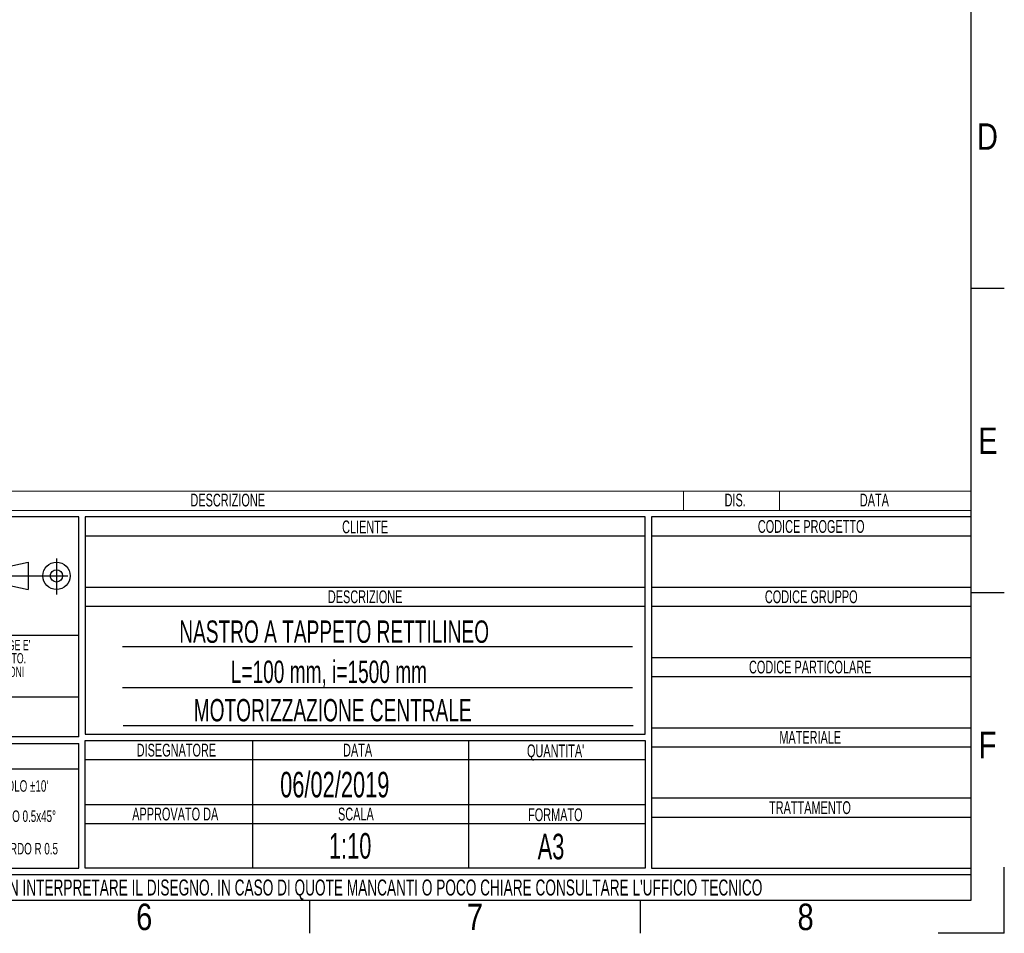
# Model space of a CAD drawing. Header units: millimetres. Extents: x 0 to 420, y 0 to 297.
# Tile 52 of 80: x 266 to 420, y 0 to 143. Entities that reach past the tile are written whole.
import ezdxf
from ezdxf.enums import TextEntityAlignment as Align

# ---------------------------------------------------------------- set-up
doc = ezdxf.new("R2010")
doc.units = ezdxf.units.MM
doc.linetypes.add('CENTERX2', pattern=[20.32, 12.7, -2.54, 2.54, -2.54])
doc.layers.add('CARTIGLIO', color=140, linetype='Continuous')
doc.styles.add('SLDTEXTSTYLE0', font='TXT', dxfattribs={"width": 0.638298})
doc.styles.add('SLDTEXTSTYLE1', font='TXT', dxfattribs={"width": 0.675})
doc.styles.add('SLDTEXTSTYLE2', font='TXT', dxfattribs={"width": 0.821468})

# ---------------------------------------------------------------- blocks, each defined once
blk = doc.blocks.new('SW_NOTE_0')
at = {"layer": 'CARTIGLIO', "color": 0, "insert": (7.53, 2.58), "char_height": 2, "attachment_point": 2, "style": 'SLDTEXTSTYLE0'}
blk.add_mtext('TRATTAMENTO', dxfattribs=at)
blk = doc.blocks.new('SW_NOTE_0_1')
at = {"layer": 'CARTIGLIO', "color": 0, "insert": (85.41, 3.22), "char_height": 2.5, "attachment_point": 2, "style": 'SLDTEXTSTYLE0'}
blk.add_mtext("ATTENZIONE: NON INTERPRETARE IL DISEGNO. IN CASO DI QUOTE MANCANTI O POCO CHIARE CONSULTARE L'UFFICIO TECNICO", dxfattribs=at)
blk = doc.blocks.new('SW_NOTE_0_2')
at = {"layer": 'CARTIGLIO', "color": 0, "insert": (3.51, 2.58), "char_height": 2, "attachment_point": 2, "style": 'SLDTEXTSTYLE0'}
blk.add_mtext('SCALA', dxfattribs=at)
blk = doc.blocks.new('SW_NOTE_0_3')
at = {"layer": 'CARTIGLIO', "color": 0, "insert": (8.67, 2.58), "char_height": 2, "attachment_point": 2, "style": 'SLDTEXTSTYLE0'}
blk.add_mtext('APPROVATO DA', dxfattribs=at)
blk = doc.blocks.new('SW_NOTE_0_4')
at = {"layer": 'CARTIGLIO', "color": 0, "insert": (5.4, 2.58), "char_height": 2, "attachment_point": 2, "style": 'SLDTEXTSTYLE0'}
blk.add_mtext('FORMATO', dxfattribs=at)
blk = doc.blocks.new('SW_NOTE_0_5')
at = {"layer": 'CARTIGLIO', "color": 0, "insert": (7.61, 2.58), "char_height": 2, "attachment_point": 2, "style": 'SLDTEXTSTYLE0'}
blk.add_mtext('DISEGNATORE', dxfattribs=at)
blk = doc.blocks.new('SW_NOTE_0_6')
at = {"layer": 'CARTIGLIO', "color": 0, "insert": (2.85, 2.58), "char_height": 2, "attachment_point": 2, "style": 'SLDTEXTSTYLE0'}
blk.add_mtext('DATA', dxfattribs=at)
blk = doc.blocks.new('SW_NOTE_0_7')
at = {"layer": 'CARTIGLIO', "color": 0, "insert": (5.56, 2.58), "char_height": 2, "attachment_point": 2, "style": 'SLDTEXTSTYLE0'}
blk.add_mtext("QUANTITA'", dxfattribs=at)
blk = doc.blocks.new('SW_NOTE_0_8')
at = {"layer": 'CARTIGLIO', "color": 0, "insert": (7.1, 2.58), "char_height": 2, "attachment_point": 2, "style": 'SLDTEXTSTYLE0'}
blk.add_mtext('DESCRIZIONE', dxfattribs=at)
blk = doc.blocks.new('SW_NOTE_0_9')
at = {"layer": 'CARTIGLIO', "color": 0, "insert": (4.23, 2.58), "char_height": 2, "attachment_point": 2, "style": 'SLDTEXTSTYLE0'}
blk.add_mtext('CLIENTE', dxfattribs=at)
blk = doc.blocks.new('SW_NOTE_0_10')
at = {"layer": 'CARTIGLIO', "color": 0, "insert": (5.69, 2.58), "char_height": 2, "attachment_point": 2, "style": 'SLDTEXTSTYLE0'}
blk.add_mtext('MATERIALE', dxfattribs=at)
blk = doc.blocks.new('SW_NOTE_0_11')
at = {"layer": 'CARTIGLIO', "color": 0, "insert": (12.15, 2.58), "char_height": 2, "attachment_point": 2, "style": 'SLDTEXTSTYLE0'}
blk.add_mtext('CODICE PARTICOLARE', dxfattribs=at)
blk = doc.blocks.new('SW_NOTE_0_12')
at = {"layer": 'CARTIGLIO', "color": 0, "insert": (9.55, 2.58), "char_height": 2, "attachment_point": 2, "style": 'SLDTEXTSTYLE0'}
blk.add_mtext('CODICE GRUPPO', dxfattribs=at)
blk = doc.blocks.new('SW_NOTE_0_13')
at = {"layer": 'CARTIGLIO', "color": 0, "insert": (10.69, 2.58), "char_height": 2, "attachment_point": 2, "style": 'SLDTEXTSTYLE0'}
blk.add_mtext('CODICE PROGETTO', dxfattribs=at)
blk = doc.blocks.new('SW_NOTE_0_14')
at = {"layer": 'CARTIGLIO', "color": 0, "insert": (6.68, 2.32), "char_height": 1.8, "attachment_point": 2, "style": 'SLDTEXTSTYLE0'}
blk.add_mtext("ANGOLO ±10'", dxfattribs=at)
blk = doc.blocks.new('SW_NOTE_0_15')
at = {"layer": 'CARTIGLIO', "color": 0, "insert": (23.94, 3.87), "char_height": 3, "attachment_point": 2, "style": 'SLDTEXTSTYLE0'}
blk.add_mtext('TOLLERANZE DI LAVORAZIONE', dxfattribs=at)
blk = doc.blocks.new('SW_NOTE_0_16')
at = {"layer": 'CARTIGLIO', "color": 0, "insert": (21.07, 5.8), "char_height": 4.5, "attachment_point": 2, "style": 'SLDTEXTSTYLE1'}
blk.add_mtext('CONFIDENZIALE', dxfattribs=at)
blk = doc.blocks.new('SW_NOTE_0_17')
at = {"layer": 'CARTIGLIO', "color": 0, "insert": (28.04, 2.06), "char_height": 1.6, "attachment_point": 2, "style": 'SLDTEXTSTYLE0'}
blk.add_mtext('DISEGNO ESEGUITO CON CAD NON SONO AMMESSE VARIAZIONI', dxfattribs=at)
blk = doc.blocks.new('SW_NOTE_0_18')
at = {"layer": 'CARTIGLIO', "color": 0, "insert": (27.34, 2.06), "char_height": 1.6, "attachment_point": 2, "style": 'SLDTEXTSTYLE0'}
blk.add_mtext('VIETATO RIPRODURRE O COMUNICARNE A TERZI IL CONTENUTO.', dxfattribs=at)
blk = doc.blocks.new('SW_NOTE_0_19')
at = {"layer": 'CARTIGLIO', "color": 0, "insert": (7.59, 2.32), "char_height": 1.8, "attachment_point": 2, "style": 'SLDTEXTSTYLE0'}
blk.add_mtext('SMUSSO 0.5x45°', dxfattribs=at)
blk = doc.blocks.new('SW_NOTE_0_21')
at = {"layer": 'CARTIGLIO', "color": 0, "char_height": 1.6, "attachment_point": 2, "style": 'SLDTEXTSTYLE0'}
for s, insert in [("DISEGNO DI PROPRIETA'", (10.28, 2.06)), ('ALUSIC srl', (25.45, 2.06)), (". A TERMINI DI LEGGE E'", (39.41, 2.06))]:
    blk.add_mtext(s, dxfattribs=dict(at, insert=insert))
blk = doc.blocks.new('SW_NOTE_0_22')
at = {"layer": 'CARTIGLIO', "color": 0, "insert": (8.57, 2.32), "char_height": 1.8, "attachment_point": 2, "style": 'SLDTEXTSTYLE0'}
blk.add_mtext('RACCORDO R 0.5', dxfattribs=at)
blk = doc.blocks.new('SW_NOTE_0_28')
at = {"layer": 'CARTIGLIO', "color": 0, "insert": (2.85, 2.58), "char_height": 2, "attachment_point": 2, "style": 'SLDTEXTSTYLE0'}
blk.add_mtext('DATA', dxfattribs=at)
blk = doc.blocks.new('SW_NOTE_0_29')
at = {"layer": 'CARTIGLIO', "color": 0, "insert": (7.1, 2.58), "char_height": 2, "attachment_point": 2, "style": 'SLDTEXTSTYLE0'}
blk.add_mtext('DESCRIZIONE', dxfattribs=at)
blk = doc.blocks.new('SW_NOTE_0_30')
at = {"layer": 'CARTIGLIO', "color": 0, "insert": (1.97, 2.58), "char_height": 2, "attachment_point": 2, "style": 'SLDTEXTSTYLE0'}
blk.add_mtext('DIS.', dxfattribs=at)
blk = doc.blocks.new('Cartiglio ALUSIC')
at = {"color": 161, "linetype": 'Continuous', "lineweight": 18}
for p, q in [((113.97, 154), (313.62, 154)), ((268.62, 154), (268.62, 151)), ((283.62, 154), (283.62, 151)), ((313.62, 151), (313.62, 154)), ((113.97, 151), (313.62, 151))]:
    blk.add_line(p, q, dxfattribs=at)
at = {"layer": 'CARTIGLIO'}
for p, q in [((173.97, 150), (113.97, 150)), ((173.97, 115.55), (173.97, 150)), ((262.62, 150), (174.97, 150)), ((174.97, 150), (174.97, 116)), ((262.62, 116), (262.62, 150)), ((313.62, 150), (263.62, 150)), ((263.62, 150), (263.62, 95)), ((313.62, 95), (313.62, 150)), ((174.97, 147), (262.62, 147)), ((263.62, 147), (313.62, 147)), ((160.56, 141.71), (166.06, 142.89)), ((166.06, 142.89), (166.06, 138.61)), ((160.56, 139.79), (166.06, 138.61)), ((174.97, 139), (262.62, 139)), ((263.62, 139), (313.62, 139)), ((174.97, 136), (262.62, 136)), ((263.62, 136), (313.62, 136)), ((113.97, 131.5), (173.97, 131.5)), ((260.62, 129.67), (180.8, 129.67)), ((263.62, 128), (313.62, 128)), ((263.62, 125), (313.62, 125)), ((180.8, 123.31), (260.62, 123.31)), ((173.97, 121.76), (113.97, 121.76)), ((180.92, 117.32), (260.74, 117.32)), ((173.97, 115.55), (113.97, 115.55)), ((174.97, 116), (262.62, 116)), ((263.62, 117), (313.62, 117)), ((113.97, 114.55), (173.97, 114.55)), ((173.97, 95), (173.97, 114.55)), ((174.97, 115), (262.62, 115)), ((174.97, 95), (174.97, 115)), ((201.14, 115), (201.14, 95)), ((234.97, 115), (234.97, 95)), ((262.62, 115), (262.62, 95)), ((263.62, 114), (313.62, 114)), ((174.97, 112), (262.62, 112)), ((173.96, 110.49), (113.96, 110.49)), ((174.97, 105), (262.62, 105)), ((263.62, 106), (313.62, 106)), ((174.97, 102), (262.62, 102)), ((263.62, 103), (313.62, 103)), ((113.97, 95), (173.97, 95)), ((313.62, 94), (113.97, 94)), ((262.62, 95), (174.97, 95)), ((263.62, 95), (313.62, 95)), ((313.62, 90), (313.62, 94)), ((113.97, 90), (313.62, 90))]:
    blk.add_line(p, q, dxfattribs=at)
at = {"layer": 'CARTIGLIO', "linetype": 'CENTERX2'}
for p, q in [((170.49, 143.5), (170.49, 137.84)), ((159.56, 140.75), (173.38, 140.75))]:
    blk.add_line(p, q, dxfattribs=at)
at = {"layer": 'CARTIGLIO', "linetype": 'Continuous'}
blk.add_line((113.97, 90), (313.62, 90), dxfattribs=at)
at = {"layer": 'CARTIGLIO'}
for radius in [2.14, 0.957]:
    blk.add_circle((170.49, 140.75), radius, dxfattribs=at)
at = {"layer": 'CARTIGLIO', "color": 140}
for name, p in [('SW_NOTE_0_29', (190.19, 151.04)), ('SW_NOTE_0_30', (274.72, 151.04)), ('SW_NOTE_0_28', (295.62, 151.04)), ('SW_NOTE_0_9', (214.56, 146.84)), ('SW_NOTE_0_13', (277.89, 146.91)), ('SW_NOTE_0_8', (211.69, 135.91)), ('SW_NOTE_0_12', (279.04, 135.91)), ('SW_NOTE_0_21', (118.97, 128.66)), ('SW_NOTE_0_18', (116.35, 126.61)), ('SW_NOTE_0_17', (115.64, 124.47)), ('SW_NOTE_0_11', (276.28, 124.91)), ('SW_NOTE_0_16', (122.24, 115.47)), ('SW_NOTE_0_10', (282.74, 113.91)), ('SW_NOTE_0_15', (119.54, 110.32)), ('SW_NOTE_0_5', (181.65, 111.91)), ('SW_NOTE_0_6', (214.76, 111.91)), ('SW_NOTE_0_7', (243.03, 111.8)), ('SW_NOTE_0_14', (157.6, 106.46)), ('SW_NOTE_0', (280.86, 102.91)), ('SW_NOTE_0_19', (156.67, 101.73)), ('SW_NOTE_0_3', (180.41, 101.91)), ('SW_NOTE_0_2', (213.83, 101.91)), ('SW_NOTE_0_4', (243.15, 101.8)), ('SW_NOTE_0_22', (155.63, 96.65)), ('SW_NOTE_0_1', (127.63, 90.02))]:
    blk.add_blockref(name, p, dxfattribs=at)
at = {"layer": 'CARTIGLIO', "color": 140, "style": 'SLDTEXTSTYLE0', "width": 0.638298}
for tag, height, p in [('AUTOATTR1', 3.5, (223.45, 133.7)), ('AUTOATTR2', 3.5, (221.93, 127.42)), ('AUTOATTR11', 3.5, (223.14, 121.41)), ('AUTOATTR8', 4, (219.24, 110)), ('AUTOATTR9', 4, (218.12, 100.42)), ('AUTOATTR0', 4, (249.03, 100.31))]:
    blk.add_attdef(tag, text='', height=height, dxfattribs=at).set_placement(p, align=Align.TOP_CENTER)
at = {"layer": 'CARTIGLIO', "color": 140}
for tag in ['AUTOATTR13', 'AUTOATTR12', 'AUTOATTR10', 'AUTOATTR7', 'AUTOATTR6', 'AUTOATTR5', 'AUTOATTR4', 'AUTOATTR3']:
    blk.add_attdef(tag, (0, 0), '', height=4, dxfattribs=at)

msp = doc.modelspace()

# ---------------------------------------------------------------- linework, layer by layer
at = {"layer": 'CARTIGLIO', "linetype": 'Continuous'}
for p, q in [((414.8274, 5.171), (414.8274, 291.8226)), ((420.0016, 100.894), (414.8274, 100.894)), ((420.0016, 53.2912), (414.8274, 53.2912)), ((420.0016, -0.0032), (420.0016, 10.3452)), ((5.1801, 5.171), (414.8274, 5.171)), ((215.1758, 5.171), (414.8274, 5.171)), ((311.3431, -0.0032), (311.3431, 5.171)), ((363.0852, -0.0032), (363.0852, 5.171)), ((420.0016, -0.0032), (409.6532, -0.0032))]:
    msp.add_line(p, q, dxfattribs=at)
at = {"layer": 'CARTIGLIO'}
msp.add_line((215.1774, 5.171), (414.8274, 5.171), dxfattribs=at)

# ---------------------------------------------------------------- block references
ref = msp.add_blockref('Cartiglio ALUSIC', (101.2063, -84.828), dxfattribs=at)
ref.add_attrib('AUTOATTR11', 'MOTORIZZAZIONE CENTRALE', dxfattribs={"color": 140, "height": 3.5, "style": 'SLDTEXTSTYLE0', "width": 0.638298}).set_placement((293.1774, 32.1118), align=Align.BOTTOM_LEFT)
ref.add_attrib('AUTOATTR9', '1:10', dxfattribs={"color": 140, "height": 4, "style": 'SLDTEXTSTYLE0', "width": 0.638298}).set_placement((314.3285, 10.486), align=Align.BOTTOM_LEFT)
ref.add_attrib('AUTOATTR8', '06/02/2019', dxfattribs={"color": 140, "height": 4, "style": 'SLDTEXTSTYLE0', "width": 0.638298}).set_placement((306.7007, 20.0651), align=Align.BOTTOM_LEFT)
ref.add_attrib('AUTOATTR2', 'L=100 mm, i=1500 mm', dxfattribs={"color": 140, "height": 3.5, "style": 'SLDTEXTSTYLE0', "width": 0.638298}).set_placement((298.9635, 38.123), align=Align.BOTTOM_LEFT)
ref.add_attrib('AUTOATTR1', 'NASTRO A TAPPETO RETTILINEO', dxfattribs={"color": 140, "height": 3.5, "style": 'SLDTEXTSTYLE0', "width": 0.638298}).set_placement((290.9135, 44.4016), align=Align.BOTTOM_LEFT)
ref.add_attrib('AUTOATTR0', 'A3', dxfattribs={"color": 140, "height": 4, "style": 'SLDTEXTSTYLE0', "width": 0.638298}).set_placement((346.9888, 10.3744), align=Align.BOTTOM_LEFT)

# ---------------------------------------------------------------- texts
at = {"layer": 'CARTIGLIO', "char_height": 4.1394, "attachment_point": 2, "style": 'SLDTEXTSTYLE2'}
for s, insert in [('D', (417.3655, 126.7486)), ('E', (417.4255, 79.1458)), ('F', (417.3682, 31.543)), ('6', (285.4283, 4.6371)), ('7', (337.1705, 4.6371)), ('8', (388.9127, 4.6371))]:
    msp.add_mtext(s, dxfattribs=dict(at, insert=insert))

doc.saveas('drawing.dxf')
